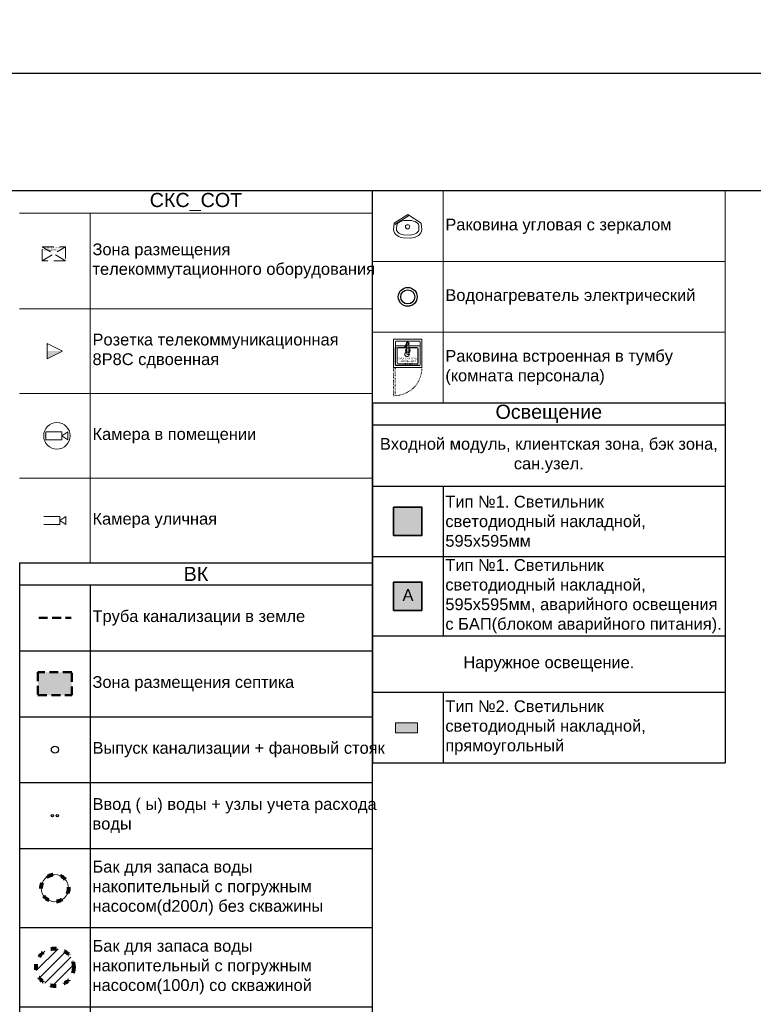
# Model space of a CAD drawing. Header units: millimetres. Extents: x -692150 to 2662533, y -92609 to 65084.
# Tile 92 of 256: x 6071 to 21671, y -44739 to -23815. Entities that reach past the tile are written whole.
import ezdxf
from ezdxf import colors
from ezdxf.entities.mleader import LeaderData, LeaderLine
from ezdxf.math import Vec2, Vec3

# ---------------------------------------------------------------- set-up
doc = ezdxf.new("R2010")
doc.units = ezdxf.units.MM
doc.set_wipeout_variables(frame=1)
for name, pattern in [('ACAD_ISO03W100', [30, 12, -18]), ('CACHE', [375, 250, -125]), ('HIDDENX2', [19.05, 12.7, -6.35])]:
    doc.linetypes.add(name, pattern=pattern)
doc.layers.get('Defpoints').update_dxf_attribs({"color": 30})
for name, color, linetype, lineweight in [('06_АР_Размеры план схема', 235, 'Continuous', 0), ('20_АР_Сантехника', 250, 'Continuous', 0), ('Свет', 7, 'Continuous', 35), ('Свет_ТКСТ', 7, 'Continuous', 25), ('СОТ', 7, 'Continuous', 9)]:
    doc.layers.add(name, color=color, linetype=linetype, lineweight=lineweight)
doc.layers.add('09_АР_Мебель', color=7, linetype='Continuous', lineweight=9, true_color=0x000000)
doc.layers.add('1. ПОДЛОЖКА', color=7, linetype='Continuous', lineweight=0, true_color=0x9b9292)
doc.layers.add('11_АР_Номер мебели', color=1, linetype='Continuous', lineweight=13, plot=False)
doc.layers.add('Wipeout', color=7, linetype='Continuous')
doc.layers.add('ВК', color=7, linetype='Continuous')
doc.styles.add('_ТЕКСТОВЫЙ', font='arial.ttf', dxfattribs={"width": 0.8})
doc.styles.add('HVAC_AEP', font='arial.ttf')
doc.styles.add('SB', font='mipgost.shx')
doc.styles.get("Standard").update_dxf_attribs({"font": 'arial.ttf'})

# ---------------------------------------------------------------- blocks, each defined once
blk = doc.blocks.new('A$C718078F5')
at = {"layer": 'ВК', "color": 162, "linetype": 'HIDDENX2', "lineweight": 50, "ltscale": 15, "true_color": 0x002eb8}
blk.add_lwpolyline([(-687, 0), (0, 0)], dxfattribs=at)
blk = doc.blocks.new('A$C7FEF6D7D')
at = {"layer": 'ВК', "lineweight": 30, "true_color": 0xffffff}
h = blk.add_hatch(color=7, dxfattribs=at)
h.dxf.hatch_style = 1
h.paths.add_polyline_path([(0, 0), (719, 0), (719, 490), (0, 490)])
at = {"layer": 'ВК', "color": 162, "linetype": 'HIDDENX2', "lineweight": 50, "ltscale": 15, "true_color": 0x002eb8}
blk.add_lwpolyline([(0, 0), (719, 0), (719, 490), (0, 490)], close=True, dxfattribs=at)
blk = doc.blocks.new('A$C27AF37FD')
at = {"layer": 'ВК', "color": 6, "lineweight": 30, "true_color": 0xff14ff}
blk.add_circle((-61, -44), 75, dxfattribs=at)
blk = doc.blocks.new('A$C562C2BC0')
at = {"layer": 'ВК', "color": 1, "lineweight": 30, "true_color": 0xff0a0a}
blk.add_circle((-101, 25), 25, dxfattribs=at)
at = {"layer": 'ВК', "color": 170, "lineweight": 30}
blk.add_circle((0, 25), 25, dxfattribs=at)
blk = doc.blocks.new('A$C0CBB4A9A')
at = {"layer": '1. ПОДЛОЖКА'}
blk.add_circle((0, 0), 290, dxfattribs=at)
at = {"layer": 'ВК', "color": 30, "linetype": 'ACAD_ISO03W100', "lineweight": 80, "ltscale": 10, "true_color": 0xff8000}
blk.add_circle((0, 0), 290, dxfattribs=at)
blk = doc.blocks.new('A$C071C39A0')
at = {"true_color": 0xff8000}
h = blk.add_hatch(dxfattribs=at)
h.set_pattern_fill('ANSI31', color=30, scale=50)
h.set_pattern_definition([(45, (-15265.88, 49237.48), (-112.2532, 112.2532), [])])
edge = h.paths.add_edge_path()
edge.add_arc((0, 0), 400, 0, 360)
at = {"layer": 'ВК', "color": 30, "linetype": 'ACAD_ISO03W100', "lineweight": 80, "ltscale": 10, "true_color": 0xff8000}
blk.add_circle((0, 0), 400, dxfattribs=at)
blk = doc.blocks.new('A$C31D87A00')
at = {"layer": '1. ПОДЛОЖКА', "flags": 128}
for points in [[(0, -159), (0, 159, -0.088516), (179, 190, -0.216396), (231, 156), (443, 178)], [(0, 159), (0, -159, 0.088516), (179, -190, 0.236942), (231, -156), (443, -178)], [(231, 156, 0.100176), (231, -156, -2.834723)], [(280, 122), (280, -122, 0.234943), (548, -166, 0.79706), (548, 165, 0.235162), (280, 122, 0.760119)]]:
    blk.add_lwpolyline(points, format="xyb", dxfattribs=at)
blk.add_lwpolyline([(280, 112), (280, -113, 0.238364), (546, -158, 0.798234), (546, 157, 0.238588)], format="xyb", close=True, dxfattribs=at)
at = {"layer": '1. ПОДЛОЖКА'}
blk.add_circle((132, 0), 15, dxfattribs=at)
at = {"layer": '20_АР_Сантехника', "flags": 128}
for points in [[(0, -159), (0, 159, -0.088516), (179, 190, -0.216396), (231, 156), (443, 178)], [(0, 159), (0, -159, 0.088516), (179, -190, 0.236942), (231, -156), (443, -178)], [(231, 156, 0.100176), (231, -156, -2.834723)], [(280, 122), (280, -122, 0.234943), (548, -166, 0.79706), (548, 165, 0.235162), (280, 122, 0.760119)]]:
    blk.add_lwpolyline(points, format="xyb", dxfattribs=at)
blk.add_lwpolyline([(280, 112), (280, -113, 0.238364), (546, -158, 0.798234), (546, 157, 0.238588)], format="xyb", close=True, dxfattribs=at)
at = {"layer": '20_АР_Сантехника'}
blk.add_circle((132, 0), 15, dxfattribs=at)
blk = doc.blocks.new('A$C13E67AF4')
at = {"layer": '1. ПОДЛОЖКА', "flags": 128}
for points in [[(240, 160), (0, 0), (240, -160)], [(240, 160), (443, 178)], [(240, -160), (240, 160)], [(240, -160), (443, -178)]]:
    blk.add_lwpolyline(points, dxfattribs=at)
blk.add_lwpolyline([(280, 122), (280, -122, 0.234943), (548, -166, 0.79706), (548, 165, 0.235162), (280, 122, 0.760119)], format="xyb", dxfattribs=at)
blk.add_lwpolyline([(280, 112), (280, -113, 0.238364), (546, -158, 0.798234), (546, 157, 0.238588)], format="xyb", close=True, dxfattribs=at)
at = {"layer": '1. ПОДЛОЖКА'}
blk.add_circle((132, 0), 15, dxfattribs=at)
at = {"layer": '20_АР_Сантехника', "flags": 128}
for points in [[(240, 160), (0, 0), (240, -160)], [(240, 160), (443, 178)], [(240, -160), (240, 160)], [(240, -160), (443, -178)]]:
    blk.add_lwpolyline(points, dxfattribs=at)
blk.add_lwpolyline([(280, 122), (280, -122, 0.234943), (548, -166, 0.79706), (548, 165, 0.235162), (280, 122, 0.760119)], format="xyb", dxfattribs=at)
blk.add_lwpolyline([(280, 112), (280, -113, 0.238364), (546, -158, 0.798234), (546, 157, 0.238588)], format="xyb", close=True, dxfattribs=at)
at = {"layer": '20_АР_Сантехника'}
blk.add_circle((132, 0), 15, dxfattribs=at)
blk = doc.blocks.new('A$C62AB405E')
at = {"layer": '1. ПОДЛОЖКА', "flags": 128}
for points in [[(-240, 0), (240, 0, -0.414214), (300, -60), (300, -440, -0.414214), (240, -500), (-240, -500, -0.414214), (-300, -440), (-300, -60, -0.414214)], [(-240, -73), (240, -73, -0.414214), (270, -103), (270, -440, -0.414214), (240, -470), (-240, -470, -0.414214), (-270, -440), (-270, -103, -0.414214)], [(35, -207, -0.967996), (-58, -207, -0.967996)]]:
    blk.add_lwpolyline(points, format="xyb", close=True, dxfattribs=at)
blk.add_lwpolyline([(-284, 0), (284, 0), (284, -38), (-284, -38)], close=True, dxfattribs=at)
at = {"layer": '20_АР_Сантехника', "flags": 128}
for points in [[(-240, 0), (240, 0, -0.414214), (300, -60), (300, -440, -0.414214), (240, -500), (-240, -500, -0.414214), (-300, -440), (-300, -60, -0.414214)], [(-240, -73), (240, -73, -0.414214), (270, -103), (270, -440, -0.414214), (240, -470), (-240, -470, -0.414214), (-270, -440), (-270, -103, -0.414214)], [(35, -207, -0.967996), (-58, -207, -0.967996)]]:
    blk.add_lwpolyline(points, format="xyb", close=True, dxfattribs=at)
blk.add_lwpolyline([(-284, 0), (284, 0), (284, -38), (-284, -38)], close=True, dxfattribs=at)
blk = doc.blocks.new('*T195')
at = {"color": 0, "linetype": 'ByBlock', "lineweight": -2, "transparency": 16777216}
for p, q in [((0, 0), (7500, 0)), ((0, 0), (0, -13803)), ((7500, 0), (7500, -13803)), ((0, -470), (7500, -470)), ((1500, -470), (1500, -13803)), ((0, -1870), (7500, -1870)), ((0, -3270), (7500, -3270)), ((0, -4670), (7500, -4670)), ((0, -6070), (7500, -6070)), ((0, -7753), (7500, -7753)), ((0, -9435), (7500, -9435)), ((0, -10835), (7500, -10835)), ((0, -12235), (7500, -12235)), ((0, -13803), (7500, -13803))]:
    blk.add_line(p, q, dxfattribs=at)
at = {"color": 0, "lineweight": 15, "transparency": 16777216}
for name, p in [('A$C718078F5', (1093, -1170)), ('A$C7FEF6D7D', (390, -2815)), ('A$C27AF37FD', (811, -3926)), ('A$C562C2BC0', (800, -5395)), ('A$C0CBB4A9A', (750, -6912)), ('A$C071C39A0', (750, -8594)), ('A$C31D87A00', (410, -10135)), ('A$C13E67AF4', (410, -11535)), ('A$C62AB405E', (750, -12769))]:
    blk.add_blockref(name, p, dxfattribs=at)
at = {"color": 0, "lineweight": 15, "transparency": 16777216, "style": 'HVAC_AEP'}
for s, insert, char_height, width, attachment_point in [('{\\C256;ВК}', (3750, -235), 300, 7497, 5), ('Труба канализации в земле', (1550, -1170), 250, 5900, 4), ('Зона размещения септика', (1550, -2570), 250, 5900, 4), ('Выпуск канализации + фановый стояк', (1550, -3970), 250, 5900, 4), ('Ввод ( ы) воды + узлы учета расхода^Jводы', (1550, -5370), 250, 5900, 4), ('Бак для запаса воды накопительный с погружным насосом(d200л) без скважины', (1550, -6912), 250, 5900, 4), ('Бак для запаса воды накопительный с погружным насосом(100л) со скважиной', (1550, -8594), 250, 5900, 4), ('Унитаз', (1550, -10135), 250, 5900, 4), ('Унитаз угловой', (1550, -11535), 250, 5900, 4), ('Раковина прямоугольная с зеркалом', (1550, -13019), 250, 5900, 4)]:
    blk.add_mtext(s, dxfattribs=dict(at, insert=insert, char_height=char_height, width=width, attachment_point=attachment_point))
blk = doc.blocks.new('A$C0FE146CA')
at = {"layer": '1. ПОДЛОЖКА', "flags": 128}
for points in [[(0, 0), (-289, -185)], [(-289, -185), (0, 0)], [(0, 0), (287, -187)], [(16, -25), (0, 0)], [(-289, -185), (-302, -316), (-298, -352), (-283, -386), (-260, -418), (-229, -446), (-191, -469), (-148, -486), (-101, -496), (48, -500), (96, -496), (143, -486), (187, -469), (224, -446), (256, -418), (279, -386), (293, -352), (298, -316), (287, -187)], [(-273, -210), (-289, -185)], [(-273, -210), (16, -25)], [(-227, -114), (-227, -114)], [(222, -114), (222, -114)], [(187, -469), (143, -486)], [(224, -446), (187, -469)]]:
    blk.add_lwpolyline(points, dxfattribs=at)
blk.add_lwpolyline([(187, -167), (158, -151), (124, -138), (87, -130), (47, -127), (-92, -130), (-129, -138), (-163, -151), (-191, -167), (-214, -186), (-229, -207), (-237, -226), (-241, -314), (-238, -337), (-229, -357), (-214, -378), (-191, -397), (-163, -413), (-129, -426), (-92, -434), (47, -437), (87, -434), (124, -426), (158, -413), (187, -397), (209, -378), (225, -357), (234, -336), (237, -314), (233, -226), (225, -207), (209, -186)], close=True, dxfattribs=at)
blk.add_lwpolyline([(41, -261, -0.967996), (-51, -261, -0.967996)], format="xyb", close=True, dxfattribs=at)
at = {"layer": '20_АР_Сантехника', "flags": 128}
for points in [[(0, 0), (-289, -185)], [(-289, -185), (0, 0)], [(0, 0), (287, -187)], [(16, -25), (0, 0)], [(-289, -185), (-302, -316), (-298, -352), (-283, -386), (-260, -418), (-229, -446), (-191, -469), (-148, -486), (-101, -496), (48, -500), (96, -496), (143, -486), (187, -469), (224, -446), (256, -418), (279, -386), (293, -352), (298, -316), (287, -187)], [(-273, -210), (-289, -185)], [(-273, -210), (16, -25)], [(-227, -114), (-227, -114)], [(222, -114), (222, -114)], [(187, -469), (143, -486)], [(224, -446), (187, -469)]]:
    blk.add_lwpolyline(points, dxfattribs=at)
blk.add_lwpolyline([(187, -167), (158, -151), (124, -138), (87, -130), (47, -127), (-92, -130), (-129, -138), (-163, -151), (-191, -167), (-214, -186), (-229, -207), (-237, -226), (-241, -314), (-238, -337), (-229, -357), (-214, -378), (-191, -397), (-163, -413), (-129, -426), (-92, -434), (47, -437), (87, -434), (124, -426), (158, -413), (187, -397), (209, -378), (225, -357), (234, -336), (237, -314), (233, -226), (225, -207), (209, -186)], close=True, dxfattribs=at)
blk.add_lwpolyline([(41, -261, -0.967996), (-51, -261, -0.967996)], format="xyb", close=True, dxfattribs=at)
blk = doc.blocks.new('A$C436D765E')
at = {"layer": '09_АР_Мебель', "lineweight": 0}
for radius in [200, 150]:
    blk.add_circle((0, 0), radius, dxfattribs=at)
at = {"layer": '1. ПОДЛОЖКА'}
for radius in [200, 150]:
    blk.add_circle((0, 0), radius, dxfattribs=at)
at = {"layer": 'ВК', "color": 162, "lineweight": 30, "true_color": 0x002eb8}
for radius in [200, 150]:
    blk.add_circle((0, 0), radius, dxfattribs=at)
blk = doc.blocks.new('Мойка кухонная LIGHT')
at = {"layer": '09_АР_Мебель'}
for p, q in [((600, 0), (0, 0)), ((0, 0), (0, -600)), ((600, 0), (600, -600)), ((38, -545), (38, -55)), ((247, -138), (38, -138)), ((545, -38), (55, -38)), ((75, -495), (75, -204)), ((242, -174), (105, -174)), ((286, -79), (238, -152)), ((267, -122), (244, -157)), ((281, -131), (257, -165)), ((277, -138), (257, -138)), ((279, -174), (259, -174)), ((314, -97), (264, -170)), ((278, -88), (278, -91)), ((278, -119), (278, -135)), ((279, -148), (280, -308)), ((322, -88), (320, -308)), ((495, -174), (321, -174)), ((562, -138), (322, -138)), ((525, -204), (525, -495)), ((562, -55), (562, -545)), ((0, -600), (600, -600)), ((545, -562), (55, -562)), ((495, -525), (105, -525))]:
    blk.add_line(p, q, dxfattribs=at)
at = {"layer": '09_АР_Мебель', "linetype": 'ACAD_ISO03W100'}
for p, q in [((0, -600), (0, -1199)), ((30, -1199), (30, -600)), ((-1, -1200), (29, -1200))]:
    blk.add_line(p, q, dxfattribs=at)
at = {"layer": '09_АР_Мебель'}
for centre, radius, start, end in [((55, -55), 16.5, 90, 180), ((105, -204), 30, 90, 180), ((251, -161), 15.6, 145.9419, 325.9419), ((251, -161), 7.92, 145.9419, 325.9419), ((300, -242), 49.5, 114.986, 246.1598), ((274, -126), 8.34, 324.796, 147.0877), ((300, -88), 27.5, 322.5533, 199.6478), ((300, -88), 22, 358.8541, 181.1459), ((300, -88), 16.5, 324.796, 147.0877), ((300, -242), 49.5, 293.8402, 65.014), ((495, -204), 30, 0, 90), ((545, -55), 16.5, 0, 90), ((300, -242), 34.7, 126.7617, 234.3842), ((300, -242), 28.7, 157.0247, 202.9753), ((278, -233), 4.95, 75.0783, 157.0247), ((278, -251), 4.95, 202.9753, 288.3082), ((300, -308), 19.8, 180, 0), ((300, -242), 34.7, 305.6158, 53.2383), ((322, -251), 4.95, 251.6918, 337.0247), ((322, -233), 4.95, 22.9753, 104.9217), ((300, -242), 28.7, 337.0247, 22.9753), ((55, -545), 16.5, 180, 270), ((105, -495), 30, 180, 270), ((495, -495), 30, 270, 0), ((545, -545), 16.5, 270, 0)]:
    blk.add_arc(centre, radius, start, end, dxfattribs=at)
at = {"layer": '09_АР_Мебель', "linetype": 'ACAD_ISO03W100'}
blk.add_arc((16, -615), 584, 271.3957, 1.4851, dxfattribs=at)
at = {"layer": '1. ПОДЛОЖКА'}
for points in [[(0, 0), (600, 0), (600, -600), (0, -600)], [(516, -183), (31, -183), (31, -548), (516, -548)]]:
    blk.add_lwpolyline(points, close=True, dxfattribs=at)
blk.add_circle((285, -321), 49.6, dxfattribs=at)
at = {"flags": 1}
for tag, p in [('ДОП_ИНФОРМАЦИЯ', (190, 15)), ('КОД_ОБОРУДОВАНИЯ', (190, 67)), ('ДОГОВОР', (622, -94))]:
    blk.add_attdef(tag, p, '', height=25, dxfattribs=at)
at = {"layer": '09_АР_Мебель', "linetype": 'Continuous', "insert": (300, -467), "char_height": 35, "attachment_point": 5}
blk.add_mtext_dynamic_manual_height_columns('{\\C7;КУХОННАЯ ТУМБА НАПОЛЬНАЯ С МОЙКОЙ}', width=537.47, gutter_width=12.5, heights=[0], dxfattribs=at)
at = {"layer": '11_АР_Номер мебели'}
blk.add_attdef('Номер', (78, -701), '', height=100, dxfattribs=at)
blk = doc.blocks.new('*T209')
at = {"color": 0, "linetype": 'ByBlock', "lineweight": 9, "transparency": 16777216}
for p, q in [((0, 0), (7500, 0)), ((0, 0), (0, -4500)), ((1500, 0), (1500, -4500)), ((7500, 0), (7500, -4500)), ((0, -1500), (7500, -1500)), ((0, -3000), (7500, -3000)), ((0, -4500), (7500, -4500))]:
    blk.add_line(p, q, dxfattribs=at)
at = {"color": 0, "transparency": 16777216}
for name, p in [('A$C0FE146CA', (752, -500)), ('A$C436D765E', (750, -2250)), ('Мойка кухонная LIGHT', (450, -3150))]:
    blk.add_blockref(name, p, dxfattribs=at)
at = {"color": 0, "transparency": 16777216, "char_height": 250, "width": 5900, "attachment_point": 4, "style": 'HVAC_AEP'}
for s, insert in [('Раковина угловая с зеркалом', (1550, -750)), ('Водонагреватель электрический', (1550, -2250)), ('Раковина встроенная в тумбу (комната персонала) ', (1550, -3750))]:
    blk.add_mtext(s, dxfattribs=dict(at, insert=insert))
blk = doc.blocks.new('_Dot')
at = {"color": 0, "linetype": 'ByBlock', "lineweight": -2}
blk.add_line((-0.5, 0), (-1, 0), dxfattribs=at)
at = {"color": 0, "linetype": 'ByBlock', "const_width": 0.5}
blk.add_lwpolyline([(-0.25, 0, 1), (0.25, 0, 1)], format="xyb", close=True, dxfattribs=at)
blk = doc.blocks.new('A$C64025408')
at = {"layer": 'Свет', "true_color": 0xe5e878}
h = blk.add_hatch(color=61, dxfattribs=at)
h.dxf.hatch_style = 1
h.paths.add_polyline_path([(-300, -300), (300, -300), (300, 300), (-300, 300)])
at = {"layer": 'Свет', "color": 52, "true_color": 0xc8c92d}
blk.add_lwpolyline([(-300, -300), (300, -300), (300, 300), (-300, 300)], close=True, dxfattribs=at)
blk = doc.blocks.new('*T882')
at = {"color": 0, "linetype": 'ByBlock', "lineweight": -2, "transparency": 16777216}
for p, q in [((0, 0), (7500, 0)), ((0, 0), (0, -7654)), ((7500, 0), (7500, -7654)), ((0, -470), (7500, -470)), ((0, -1770), (7500, -1770)), ((1500, -1770), (1500, -4954)), ((0, -3270), (7500, -3270)), ((0, -4954), (7500, -4954)), ((0, -6154), (7500, -6154)), ((1500, -6154), (1500, -7654)), ((0, -7654), (7500, -7654))]:
    blk.add_line(p, q, dxfattribs=at)
at = {"color": 0, "lineweight": 15, "transparency": 16777216}
for p in [(750, -2520), (750, -4112)]:
    blk.add_blockref('A$C64025408', p, dxfattribs=at)
at = {"color": 0, "lineweight": 15, "transparency": 16777216, "style": 'HVAC_AEP'}
for s, insert, char_height, width, attachment_point in [('Освещение ', (3750, -235), 300, 7497, 5), ('Входной модуль, клиентская зона, бэк зона, сан.узел.', (3750, -1120), 250, 7497, 5), ('Тип №1. Светильник^Jсветодиодный накладной,^J595х595мм', (1550, -2520), 250, 5900, 4), ('Тип №1. Светильник^Jсветодиодный накладной,^J595х595мм, аварийного освещения {\\C256;с БАП(блоком аварийного питания)}.', (1550, -4112), 250, 5900, 4), ('Наружное освещение.', (3750, -5554), 250, 7497, 5), ('Тип №2. Светильник^Jсветодиодный накладной,^Jпрямоугольный', (1550, -6904), 250, 5900, 4)]:
    blk.add_mtext(s, dxfattribs=dict(at, insert=insert, char_height=char_height, width=width, attachment_point=attachment_point))
blk = doc.blocks.new('Светильник_круглый_1')
at = {"layer": 'Свет', "linetype": 'ByBlock', "lineweight": -2, "true_color": 0xf4ee51}
h = blk.add_hatch(color=41, dxfattribs=at)
h.dxf.hatch_style = 1
h.paths.add_polyline_path([(163, 78), (-167, 78), (-167, -72), (163, -72)])
at = {"layer": 'Свет', "linetype": 'ByBlock', "lineweight": -2}
blk.add_lwpolyline([(-167, 78), (163, 78), (163, -72), (-167, -72)], close=True, dxfattribs=at)
blk = doc.blocks.new('_DotSmall')
at = {"color": 0, "linetype": 'ByBlock', "const_width": 0.5}
blk.add_lwpolyline([(-0.0625, 0, 1), (0.0625, 0, 1)], format="xyb", close=True, dxfattribs=at)
blk = doc.blocks.new('Коммутационный шкаф настенный')
at = {"color": 240, "linetype": 'CACHE', "lineweight": 9, "true_color": 0xed1f24}
for p, q in [((500, 300), (0, 600)), ((0, 300), (500, 600))]:
    blk.add_line(p, q, dxfattribs=at)
blk.add_lwpolyline([(0, 600), (500, 600), (500, 300), (0, 300)], close=True, dxfattribs=at)
at = {"layer": '1. ПОДЛОЖКА', "color": 240, "linetype": 'CACHE', "lineweight": -2, "true_color": 0xed1f24}
for p, q in [((500, 300), (0, 600)), ((0, 300), (500, 600))]:
    blk.add_line(p, q, dxfattribs=at)
blk.add_lwpolyline([(0, 600), (500, 600), (500, 300), (0, 300)], close=True, dxfattribs=at)
at = {"layer": 'СОТ', "color": 240, "linetype": 'CACHE', "lineweight": -2, "true_color": 0xed1f24}
for p, q in [((500, 300), (0, 600)), ((0, 300), (500, 600))]:
    blk.add_line(p, q, dxfattribs=at)
blk.add_lwpolyline([(0, 600), (500, 600), (500, 300), (0, 300)], close=True, dxfattribs=at)
at = {"layer": '09_АР_Мебель', "insert": (22, 591), "char_height": 26.25, "attachment_point": 1}
blk.add_mtext_dynamic_manual_height_columns('{\\C7;КОММУТАЦИОННОЕ\\PОБОРУДОВАНИЕ}', width=836.21, gutter_width=12.5, heights=[0], dxfattribs=at)
at = {"layer": 'СОТ', "flags": 1}
for tag, p in [('ДОП_ИНФОРМАЦИЯ', (0, 676)), ('КОД_ОБОРУДОВАНИЯ', (0, 729)), ('ДОГОВОР', (3, 628))]:
    blk.add_attdef(tag, p, '', height=25, dxfattribs=at)
blk = doc.blocks.new('lvs-02')
at = {"linetype": 'ByBlock', "lineweight": -2}
h = blk.add_hatch(color=0, dxfattribs=at)
h.dxf.hatch_style = 1
h.paths.add_polyline_path([(0, 0), (0, -2), (4, 0)])
at = {"color": 0, "linetype": 'ByBlock', "lineweight": -2}
for p, q in [((0, 2), (0, -2)), ((0, -2), (0, 2)), ((0, 2), (4, 0)), ((4, 0), (0, -2))]:
    blk.add_line(p, q, dxfattribs=at)
at = {"ltscale": 100, "style": 'SB'}
blk.add_attdef('НАИМЕНОВАНИЕ', (0, 1.5), '', height=0.25, dxfattribs=at)
blk = doc.blocks.new('*E1371')
blk.add_wipeout([(0, -2), (0, 2), (8, 2), (8, -2)]).dxf.layer = 'Wipeout'
blk.add_wipeout([(8, 0), (11, 2), (11, -2)]).dxf.layer = 'Wipeout'
blk = doc.blocks.new('A$C055B66AC')
at = {"layer": 'СОТ', "color": 1, "ltscale": 20, "true_color": 0xfc0303, "xscale": 85.44921875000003, "yscale": 85.44921875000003, "zscale": 8.544921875}
blk.add_blockref('*E1371', (79, 172), dxfattribs=at)
at = {"color": 10, "lineweight": 15, "ltscale": 100}
blk.add_circle((558, 171), 564, dxfattribs=at)
at = {"layer": 'СОТ', "color": 10, "linetype": 'ByBlock', "lineweight": -2}
for p, q in [((79, 1), (79, 343)), ((79, 343), (762, 343)), ((762, 1), (79, 1)), ((762, 172), (1019, 343)), ((762, 343), (762, 1)), ((1019, 1), (762, 172)), ((1019, 343), (1019, 1))]:
    blk.add_line(p, q, dxfattribs=at)
at = {"layer": 'СОТ', "color": 10, "ltscale": 100}
blk.add_point((79, 257), dxfattribs=at)
at = {"layer": 'СОТ', "color": 1, "ltscale": 100, "true_color": 0xfc0303}
for p in [(79, 172), (79, 86)]:
    blk.add_point(p, dxfattribs=at)
blk = doc.blocks.new('*E161')
blk.add_wipeout([(0, -2), (0, 2), (8, 2), (8, -2)]).dxf.layer = 'Wipeout'
blk.add_wipeout([(8, 0), (11, 2), (11, -2)]).dxf.layer = 'Wipeout'
blk = doc.blocks.new('A$C29706B3A')
at = {"layer": 'СОТ', "color": 5, "ltscale": 20, "true_color": 0x111cee, "xscale": 85.44921875, "yscale": 85.44921875, "zscale": 8.544921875}
blk.add_blockref('*E161', (0, -171), dxfattribs=at)
at = {"layer": 'СОТ', "color": 5, "linetype": 'ByBlock', "lineweight": -2, "true_color": 0x111cee}
for p, q in [((0, 0), (684, 0)), ((684, -171), (940, 0)), ((684, 0), (684, -342)), ((940, 0), (940, -342)), ((684, -342), (0, -342)), ((940, -342), (684, -171))]:
    blk.add_line(p, q, dxfattribs=at)

msp = doc.modelspace()

# ---------------------------------------------------------------- linework, layer by layer
at = {"lineweight": 15}
for p, q in [((6069.9, -27455.1), (13569.9, -27455.1)), ((13569.9, -27455.1), (13569.9, -35357.5)), ((6069.9, -27924.8), (13569.9, -27924.8)), ((7569.9, -27924.8), (7569.9, -35357.5)), ((6069.9, -29957.5), (13569.9, -29957.5)), ((6069.9, -31757.5), (13569.9, -31757.5)), ((6069.9, -33557.5), (13569.9, -33557.5)), ((6069.9, -35357.5), (13569.9, -35357.5))]:
    msp.add_line(p, q, dxfattribs=at)
at = {"layer": 'Defpoints', "color": 1}
msp.add_lwpolyline([(-158394.8, -24951.8), (39622.9, -24951.8), (39622.9, -57789.5), (-158394.8, -57789.5)], close=True, dxfattribs=at)
at = {"layer": 'Defpoints'}
msp.add_lwpolyline([(39622.9, -27455.1), (-153407.1, -27455.1)], dxfattribs=at)

# ---------------------------------------------------------------- block references
for name, p in [('*T209', (13572.9, -27455.1)), ('*T882', (13572.9, -31955.1)), ('*T195', (6069.9, -35357.5))]:
    msp.add_blockref(name, p)
at = {"lineweight": 15}
msp.add_blockref('Коммутационный шкаф настенный', (6547.5, -29241.1), dxfattribs=at)
at = {"color": 170, "lineweight": 15, "xscale": 82, "yscale": 82, "zscale": 82}
msp.add_blockref('lvs-02', (6655.9, -30857.5), dxfattribs=at).add_auto_attribs({'НАИМЕНОВАНИЕ': 'A'})
at = {"layer": 'Свет', "lineweight": 15, "xscale": 1.42705938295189, "yscale": 1.42705938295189, "zscale": 1.42705938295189}
msp.add_blockref('Светильник_круглый_1', (14298.7, -38870.6), dxfattribs=at)

# ---------------------------------------------------------------- texts
at = {"lineweight": 15, "style": 'HVAC_AEP'}
for s, insert, char_height, width, attachment_point in [('СКС_СОТ', (9819.9, -27689.9), 300, 7497, 5), ('{\\C256;Зона размещения \\Pтелекоммутационного оборудования}', (7619.9, -28941.1), 250, 5900, 4), ('{\\C256;Розетка телекоммуникационная\\P8Р8С сдвоенная\\P}', (7619.9, -30857.5), 250, 5900, 4), ('Камера в помещении', (7619.9, -32657.5), 250, 5900, 4), ('Камера уличная', (7619.9, -34457.5), 250, 5900, 4)]:
    msp.add_mtext(s, dxfattribs=dict(at, insert=insert, char_height=char_height, width=width, attachment_point=attachment_point))
at = {"layer": 'Свет_ТКСТ', "color": 0, "insert": (14211.8, -35916.8), "char_height": 250, "attachment_point": 1}
msp.add_mtext_dynamic_manual_height_columns('{\\C1;\\c987135;А}', width=1490.675, gutter_width=500, heights=[0], dxfattribs=at)

# ---------------------------------------------------------------- next in the draw order: block references
at = {"color": 10, "lineweight": 15, "xscale": 0.5, "yscale": 0.5, "zscale": 0.5}
msp.add_blockref('A$C055B66AC', (6585, -32742.9), dxfattribs=at)
at = {"lineweight": 15, "xscale": 0.5, "yscale": 0.5, "zscale": 0.5}
msp.add_blockref('A$C29706B3A', (6585, -34372), dxfattribs=at)

# ---------------------------------------------------------------- next in the draw order: leaders
at = {"color": 162, "linetype": 'HIDDENX2', "lineweight": 30, "ltscale": 15, "true_color": 0x002eb8}
ml = msp.add_multileader_mtext('Standard', dxfattribs=at)
ml.set_content('\\pxi-3,l4,t4;Модуль Тип 1.1', color=(0, 46, 184), style='_ТЕКСТОВЫЙ')
ml.set_leader_properties(lineweight=0)
ml.set_arrow_properties(name='DOT')
ml.build(insert=Vec2(0, 0))
ml.multileader.update_dxf_attribs({"text_left_attachment_type": 6, "text_right_attachment_type": 6, "dogleg_length": 0.36, "arrow_head_size": 50, "scale": 100})
ctx = ml.context
ctx.base_point, ctx.scale, ctx.char_height, ctx.arrow_head_size, ctx.landing_gap_size, ctx.plane_origin = Vec3(65996.7, -36931.4), 100, 250, 50, 100, Vec3(52171.1, -31780.7)
ctx.left_attachment, ctx.right_attachment, ctx.text_align_type, ctx.attachment_type = 6, 6, 1, 2
notes = []
notes.append((ctx, [(0, (0, 0, 0), (0, 0), (1, 0), 1, [])]))
ctx.mtext.insert, ctx.mtext.width, ctx.mtext.defined_height, ctx.mtext.alignment, ctx.mtext.flow_direction = Vec3(67071.2, -36607.9), 6846.369, 600.4, 2, 5
ml = msp.add_multileader_mtext('Standard', dxfattribs=at)
ml.set_content('\\pxi-3,l4,t4;Модуль Тип 1.2', color=(0, 46, 184), style='_ТЕКСТОВЫЙ')
ml.set_leader_properties(lineweight=0)
ml.set_arrow_properties(name='DOT')
ml.build(insert=Vec2(0, 0))
ml.multileader.update_dxf_attribs({"text_left_attachment_type": 6, "text_right_attachment_type": 6, "dogleg_length": 0.36, "arrow_head_size": 50, "scale": 100})
ctx = ml.context
ctx.base_point, ctx.scale, ctx.char_height, ctx.arrow_head_size, ctx.landing_gap_size, ctx.plane_origin = Vec3(65992.3, -39013.3), 100, 250, 50, 100, Vec3(52166.7, -33862.6)
ctx.left_attachment, ctx.right_attachment, ctx.text_align_type, ctx.attachment_type = 6, 6, 1, 2
notes.append((ctx, [(0, (0, 0, 0), (0, 0), (1, 0), 1, [])]))
ctx.mtext.insert, ctx.mtext.width, ctx.mtext.defined_height, ctx.mtext.alignment, ctx.mtext.flow_direction = Vec3(67085.1, -38689.8), 6846.369, 600.4, 2, 5
at = {"layer": '06_АР_Размеры план схема'}
ml = msp.add_multileader_mtext('Standard', dxfattribs=at)
ml.set_content('{\\L\\C256;2.1}', color=7, style='_ТЕКСТОВЫЙ')
ml.set_leader_properties(linetype='Continuous', lineweight=0)
ml.set_arrow_properties(name='DOTSMALL')
ml.build(insert=Vec2(0, 0))
ml.multileader.update_dxf_attribs({"has_dogleg": 0, "text_left_attachment_type": 6, "text_right_attachment_type": 6, "dogleg_length": 0, "arrow_head_size": 200})
ctx = ml.context
ctx.base_point, ctx.char_height, ctx.arrow_head_size, ctx.landing_gap_size, ctx.plane_origin = Vec3(94185.5, -43407.5), 150, 200, 50, Vec3(86899.8, -41274.7)
ctx.left_attachment, ctx.right_attachment = 6, 6
notes.append((ctx, [(0, (0, 0, 0), (0, 0), (1, 0), 1, [])]))
ctx.mtext.insert, ctx.mtext.width, ctx.mtext.flow_direction = Vec3(94235.5, -43227.5), 279.995, 5
ml = msp.add_multileader_mtext('Standard', dxfattribs=at)
ml.set_content('{\\L\\C256;10.1}', color=7, style='_ТЕКСТОВЫЙ')
ml.set_leader_properties(linetype='Continuous', lineweight=0)
ml.set_arrow_properties(name='DOTSMALL')
ml.build(insert=Vec2(0, 0))
ml.multileader.update_dxf_attribs({"has_dogleg": 0, "text_left_attachment_type": 6, "text_right_attachment_type": 6, "dogleg_length": 0, "arrow_head_size": 200})
ctx = ml.context
ctx.base_point, ctx.char_height, ctx.arrow_head_size, ctx.landing_gap_size, ctx.plane_origin = Vec3(94930.1, -45712.3), 150, 200, 50, Vec3(87644.4, -43579.5)
ctx.left_attachment, ctx.right_attachment = 6, 6
notes.append((ctx, [(0, (0, 0, 0), (0, 0), (1, 0), 1, [])]))
ctx.mtext.insert, ctx.mtext.width, ctx.mtext.flow_direction = Vec3(94980.1, -45532.3), 3264.108, 5
ml = msp.add_multileader_mtext('Standard', dxfattribs=at)
ml.set_content('{\\L\\C256;4.5}', color=7, style='_ТЕКСТОВЫЙ')
ml.set_leader_properties(linetype='Continuous', lineweight=0)
ml.set_arrow_properties(name='DOTSMALL')
ml.build(insert=Vec2(0, 0))
ml.multileader.update_dxf_attribs({"has_dogleg": 0, "text_left_attachment_type": 6, "text_right_attachment_type": 6, "dogleg_length": 0, "arrow_head_size": 200})
ctx = ml.context
ctx.base_point, ctx.char_height, ctx.arrow_head_size, ctx.landing_gap_size, ctx.plane_origin = Vec3(98183.2, -44697.1), 150, 200, 50, Vec3(90897.5, -42813.2)
ctx.left_attachment, ctx.right_attachment = 6, 6
notes.append((ctx, [(0, (0, 0, 0), (0, 0), (1, 0), 1, [])]))
ctx.mtext.insert, ctx.mtext.width, ctx.mtext.flow_direction = Vec3(98233.2, -44517.1), 628.463, 5
ml = msp.add_multileader_mtext('Standard', dxfattribs=at)
ml.set_content('{\\L\\C256;8.7}', color=7, style='_ТЕКСТОВЫЙ')
ml.set_leader_properties(linetype='Continuous', lineweight=0)
ml.set_arrow_properties(name='DOTSMALL')
ml.build(insert=Vec2(0, 0))
ml.multileader.update_dxf_attribs({"has_dogleg": 0, "text_left_attachment_type": 6, "text_right_attachment_type": 6, "dogleg_length": 0, "arrow_head_size": 200})
ctx = ml.context
ctx.base_point, ctx.char_height, ctx.arrow_head_size, ctx.landing_gap_size, ctx.plane_origin = Vec3(97845.5, -43230.1), 150, 200, 50, Vec3(90559.9, -41447.3)
ctx.left_attachment, ctx.right_attachment = 6, 6
notes.append((ctx, [(0, (0, 0, 0), (0, 0), (1, 0), 1, [])]))
ctx.mtext.insert, ctx.mtext.width, ctx.mtext.defined_height, ctx.mtext.flow_direction = Vec3(97895.5, -43050.1), 399.909, 280.7, 5
for ctx, leaders in notes:
    for number, flags, end, landing, length, lines in leaders:
        leader = LeaderData()
        leader.index, (leader.has_last_leader_line, leader.has_dogleg_vector, leader.attachment_direction) = number, flags
        leader.last_leader_point, leader.dogleg_vector, leader.dogleg_length = Vec3(end), Vec3(landing), length
        for number, points, colour, breaks in lines:
            line = LeaderLine()
            line.index, line.vertices, line.color, line.breaks = number, Vec3.list(points), colors.encode_raw_color(colour), breaks
            leader.lines.append(line)
        ctx.leaders.append(leader)

doc.saveas('drawing.dxf')
